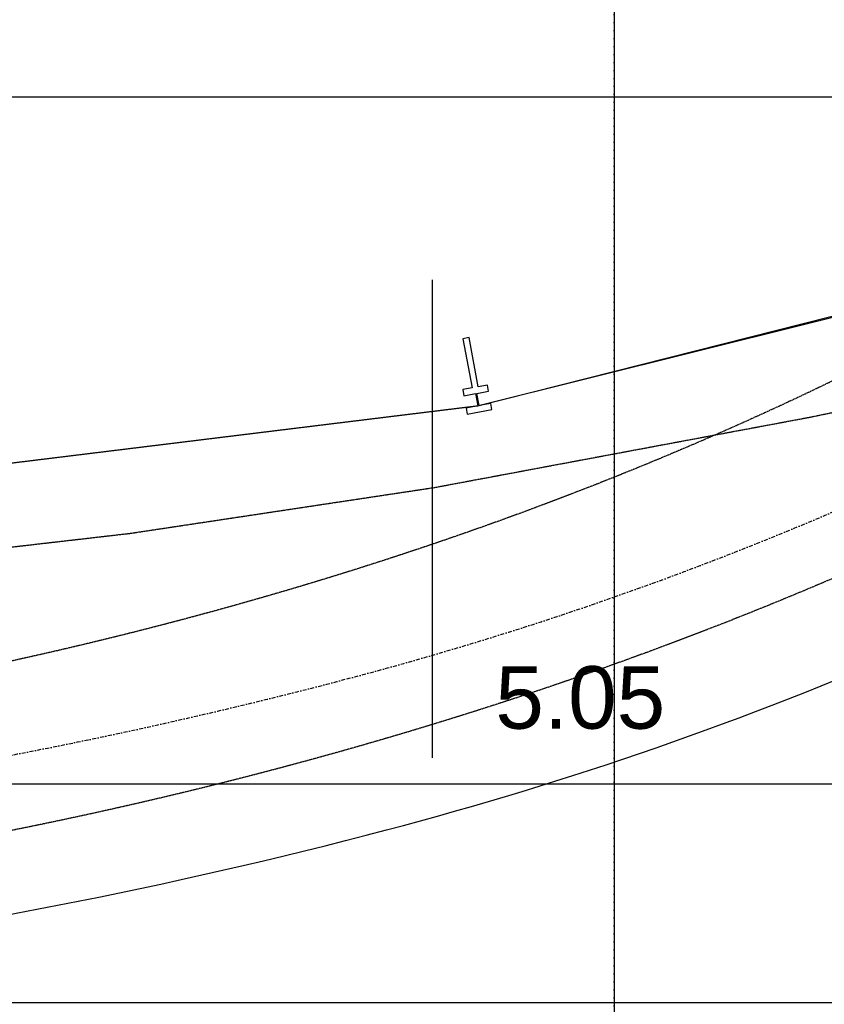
# Model space of a CAD drawing. Header units: metres. Extents: x 63115 to 703450, y -261936 to -53969.
# Tile 193 of 256: x 162481 to 163768, y -133813 to -132237. Entities that reach past the tile are written whole.
import ezdxf
from ezdxf.enums import TextEntityAlignment as Align

# ---------------------------------------------------------------- set-up
doc = ezdxf.new("R2010")
doc.units = ezdxf.units.M
doc.linetypes.add('DASHDOT2', pattern=[12.7, 6.35, -3.175, 0, -3.175])
doc.linetypes.add('DASHED', pattern=[0.75, 0.5, -0.25])
doc.layers.add('_00_GO', color=7, linetype='Continuous', true_color=0x36c9b3, transparency=0.8)
doc.layers.add('_00_VO', color=7, linetype='Continuous', true_color=0x3c40c3, transparency=0.8)
for name, color, linetype in [('_01-STRAMIENEN', 253, 'DASHDOT2'), ('_03-PROJECTION', 1, 'Continuous'), ('_04-HIDDEN', 7, 'DASHED'), ('_05text5', 8, 'Continuous'), ('_11-BLOCKS', 7, 'Continuous'), ('Make2D visible lines', 1, 'Continuous')]:
    doc.layers.add(name, color=color, linetype=linetype)
doc.layers.add('_01Hulplijnen', color=6, linetype='Continuous', plot=False)
doc.styles.add('NIOstandard', font='arial.ttf')

# ---------------------------------------------------------------- blocks, each defined once
blk = doc.blocks.new('*U396')
at = {"layer": '_01-STRAMIENEN'}
for points in [[(2500, 5487.4), (2500, -4768.6)], [(-7899.8, -1950), (6883.2, -1950)], [(-7899.8, -3050), (6883.2, -3050)], [(-7899.8, -3400), (6883.2, -3400)]]:
    blk.add_lwpolyline(points, dxfattribs=at)
blk.add_lwpolyline([(-5100, 0, 0.145418), (-4780.8, -1074.2, 0.10717), (-3648.9, -2193.2, 0.077335), (-2072, -2881.9, 0.064439), (0, -3150, 0.064439), (2072, -2881.9, 0.077335), (3648.9, -2193.2, 0.10717), (4780.8, -1074.2, 0.145418), (5100, 0, 0.145418), (4780.8, 1074.2, 0.10717), (3648.9, 2193.2, 0.077335), (2072, 2881.9, 0.064439), (0, 3150, 0.064439), (-2072, 2881.9, 0.077335), (-3648.9, 2193.2, 0.10717), (-4780.8, 1074.2, 0.145418)], format="xyb", close=True, dxfattribs=at)
at = {"layer": '_01Hulplijnen'}
for points in [[(2500, 5487.4), (2500, -4768.6)], [(-7899.8, -1950), (6883.2, -1950)], [(-7899.8, -3050), (6883.2, -3050)], [(-7899.8, -3400), (6883.2, -3400)]]:
    blk.add_lwpolyline(points, dxfattribs=at)
blk.add_lwpolyline([(-5350, 0, 0.145418), (-4990.3, -1210.7, 0.10717), (-3783, -2404.2, 0.077335), (-2135.6, -3123.6, 0.064439), (0, -3400, 0.064439), (2135.6, -3123.6, 0.077335), (3783, -2404.2, 0.10717), (4990.3, -1210.7, 0.145418), (5350, 0, 0.145418), (4990.3, 1210.7, 0.10717), (3783, 2404.2, 0.077335), (2135.6, 3123.6, 0.064439), (0, 3400, 0.064439), (-2135.6, 3123.6, 0.077335), (-3783, 2404.2, 0.10717), (-4990.3, 1210.7, 0.145418)], format="xyb", close=True, dxfattribs=at)
blk = doc.blocks.new('*U119')
at = {"layer": '_05text5', "color": 4}
blk.add_lwpolyline([(0, -715), (0, 50)], dxfattribs=at)
at = {"layer": '_05text5', "style": 'NIOstandard'}
blk.add_attdef('NR', text='', height=150, dxfattribs=at).set_placement((100.6, -698.5), align=Align.BOTTOM_LEFT)
blk = doc.blocks.new('*U255')
at = {"layer": '_01Hulplijnen'}
blk.add_lwpolyline([(2500, -766), (2500, -4752.8)], dxfattribs=at)
at = {"layer": '_03-PROJECTION'}
blk.add_ellipse((0, 0), major_axis=(-6500, 0), ratio=0.638462, start_param=0.463296, end_param=2.678297, dxfattribs=at)
blk = doc.blocks.new('pui_nieuw')
at = {"layer": 'Make2D visible lines'}
for points in [[(3156.1, -2226.9), (2282.9, -2444.6)], [(2267.7, -2335.6), (2257.9, -2337.4)], [(2257.9, -2337.4), (2272.5, -2416)], [(2282.3, -2414.2), (2267.7, -2335.6)], [(2272.5, -2416), (2257.7, -2418.8)], [(2257.7, -2418.8), (2259.5, -2428.6)], [(2259.5, -2428.6), (2278.2, -2425.1)], [(2278.2, -2425.1), (2281.9, -2444.8)], [(2280.2, -2424.8), (2298.9, -2421.3)], [(2283.8, -2444.4), (2280.2, -2424.8)], [(2297.1, -2411.5), (2282.3, -2414.2)], [(2298.9, -2421.3), (2297.1, -2411.5)], [(2302.5, -2441), (2283.8, -2444.4)], [(2304.3, -2450.8), (2302.5, -2441)], [(2282.9, -2444.6), (1091.8, -2590.9)], [(2281.9, -2444.8), (2263.2, -2448.3)], [(2263.2, -2448.3), (2265, -2458.1)], [(2265, -2458.1), (2304.3, -2450.8)]]:
    blk.add_lwpolyline(points, dxfattribs=at)

msp = doc.modelspace()

# ---------------------------------------------------------------- linework, layer by layer
at = {"layer": '_00_GO'}
msp.add_lwpolyline([(160930.8, -133135.3), (163213.7, -132855.4), (164081.8, -132635.6), (165014.2, -132263.3), (164969.3, -132162.8), (165899, -131773.7), (166331.2, -131922.2, 0.150859), (166825.4, -130410.6), (162201, -130410.6), (159662.6, -130410.6), (155038.3, -130410.6, 0.152713), (155535, -131921.3), (155964.6, -131773.7), (156894.3, -132162.8), (156849.5, -132263.1), (157781.8, -132635.6), (158648, -132854.8)], format="xyb", close=True, dxfattribs=at)
at = {"layer": '_00_VO'}
msp.add_lwpolyline([(160931.8, -133135.2), (163213.7, -132855.4), (164081.8, -132635.6, 0.080579), (164808.8, -132139.5), (164966.5, -131975.3, 0.193751), (165651, -130410.6), (162201, -130410.6), (159662.6, -130410.6), (156212.9, -130410.6, 0.260303), (157727.2, -132634.6), (158181.8, -132738.6), (158659.3, -132857.1)], format="xyb", close=True, dxfattribs=at)
at = {"layer": '_03-PROJECTION'}
msp.add_ellipse((160931.8, -130410.6), major_axis=(-6500, 0), ratio=0.638462, start_param=0.531155, end_param=2.601165, dxfattribs=at)
at = {"layer": '_04-HIDDEN', "ltscale": 2}
msp.add_lwpolyline([(162192.4, -133113), (162657.1, -133059.4), (163143.6, -132986.1), (163746.2, -132873.2), (164661.4, -132683.3)], dxfattribs=at)
for centre, major_axis, ratio in [((160932.1, -130410.6), (-5121.8, 0), 0.639243), ((160931.9, -130410.6), (-4719, 0), 0.639228)]:
    msp.add_ellipse(centre, major_axis=major_axis, ratio=ratio, dxfattribs=at)

# ---------------------------------------------------------------- block references
at = {"layer": '_03-PROJECTION'}
for name in ['*U396', '*U255', 'pui_nieuw']:
    msp.add_blockref(name, (160931.8, -130410.6), dxfattribs=at)
at = {"layer": '_11-BLOCKS'}
ref = msp.add_blockref('*U119', (163141, -132703.6), dxfattribs=at)
ref.add_attrib('NR', '5.05', dxfattribs={"layer": '_05text5', "height": 100, "style": 'NIOstandard'}).set_placement((163241.6, -133402.1), align=Align.BOTTOM_LEFT)

doc.saveas('drawing.dxf')
